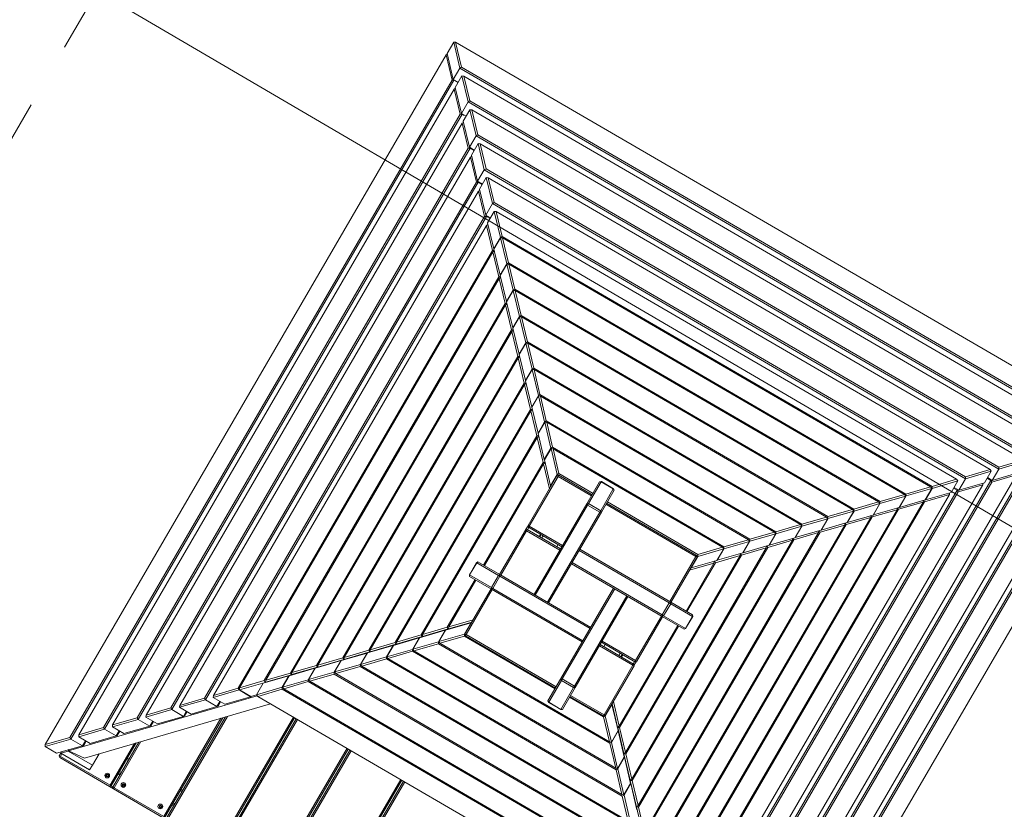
# Model space of a CAD drawing. Extents: x 5477758 to 5478338, y 5918274 to 5918502.
# Tile 66 of 121: x 5477948.74 to 5477950.22, y 5918453.22 to 5918454.4. Entities that reach past the tile are written whole.
import ezdxf

# ---------------------------------------------------------------- set-up
doc = ezdxf.new("R2010")
doc.units = 0
doc.linetypes.add('DASHED', pattern=[19.05, 12.7, -6.35])
doc.layers.get('0').update_dxf_attribs({"color": 8, "linetype": 'CONTINUOUS', "lineweight": 13})
for name, color, linetype, lineweight in [('pomiar', 8, 'CONTINUOUS', 18), ('Widoczne (ISO)', 8, 'CONTINUOUS', 50), ('Widoczne wąskie (ISO)', 7, 'CONTINUOUS', 35)]:
    doc.layers.add(name, color=color, linetype=linetype, lineweight=lineweight)

# ---------------------------------------------------------------- blocks, each defined once
blk = doc.blocks.new('zw$11A0')
at = {"linetype": 'DASHED', "lineweight": 0, "ltscale": 0.01}
blk.add_lwpolyline([(355.47, -15.73, 0.414024), (305.47, 34.23), (189.05, 34.23, 0.414214), (139.05, -15.77), (139.04, -138.19, 0.414239), (189.04, -188.19), (305.36, -188.19, 0.413955), (355.36, -138.24)], format="xyb", close=True, dxfattribs=at)
at = {"layer": 'Widoczne (ISO)', "lineweight": 0}
for p, q in [((189.05, -15.89), (189.32, -15.77)), ((189.05, -15.89), (191.82, -18.79)), ((189.05, -15.89), (189.05, -17.88)), ((189.32, -15.77), (305.08, -15.77)), ((191.97, -18.54), (189.32, -15.77)), ((189.04, -18.14), (189.13, -17.96)), ((189.04, -18.14), (191.7, -20.94)), ((189.04, -137.59), (189.04, -18.14)), ((191.82, -20.78), (189.05, -17.88)), ((191.97, -18.54), (191.82, -18.79)), ((191.82, -18.79), (302.58, -18.79)), ((191.82, -18.79), (191.82, -20.78)), ((302.44, -18.54), (191.97, -18.54)), ((305.36, -18.14), (305.36, -137.59)), ((192.65, -19.66), (192.92, -19.54)), ((192.65, -19.66), (195.42, -22.57)), ((192.65, -19.66), (192.65, -21.65)), ((192.92, -19.54), (301.48, -19.54)), ((195.57, -22.31), (192.92, -19.54)), ((191.7, -20.94), (191.95, -20.79)), ((191.7, -20.94), (191.7, -134.8)), ((191.87, -20.82), (191.82, -20.78)), ((192.65, -20.78), (191.82, -20.78)), ((191.95, -20.79), (191.95, -20.79)), ((191.95, -134.94), (191.95, -20.79)), ((191.95, -20.79), (191.98, -20.79)), ((195.42, -24.56), (192.65, -21.65)), ((192.66, -21.94), (192.75, -21.75)), ((192.66, -21.94), (195.31, -24.74)), ((192.66, -133.79), (192.66, -21.94)), ((301.75, -21.94), (301.75, -133.79)), ((302.45, -20.79), (302.45, -134.94)), ((302.71, -134.8), (302.71, -20.94)), ((195.57, -22.31), (195.42, -22.57)), ((195.42, -22.57), (298.98, -22.57)), ((195.42, -22.57), (195.42, -24.56)), ((298.84, -22.31), (195.57, -22.31)), ((196.52, -23.31), (196.25, -23.44)), ((196.25, -23.44), (199.02, -26.34)), ((196.25, -23.44), (196.25, -25.43)), ((199.17, -26.09), (196.52, -23.31)), ((196.52, -23.31), (297.88, -23.31)), ((195.57, -24.59), (195.31, -24.74)), ((195.31, -24.74), (195.31, -131)), ((196.25, -24.56), (195.42, -24.56)), ((195.47, -24.6), (195.42, -24.56)), ((195.57, -24.59), (195.54, -24.57)), ((195.57, -131.14), (195.57, -24.59)), ((195.57, -24.59), (195.93, -24.59)), ((298.84, -24.59), (298.84, -131.14)), ((299.09, -131), (299.09, -24.74)), ((199.02, -28.33), (196.25, -25.43)), ((196.27, -25.75), (196.37, -25.55)), ((196.27, -129.99), (196.27, -25.75)), ((196.27, -25.75), (198.93, -28.54)), ((199.02, -26.34), (199.17, -26.09)), ((199.02, -26.34), (295.39, -26.34)), ((199.02, -26.34), (199.02, -28.33)), ((295.24, -26.09), (199.17, -26.09)), ((298.13, -25.75), (298.13, -129.99)), ((199.85, -27.21), (200.12, -27.09)), ((199.85, -27.21), (202.62, -30.12)), ((199.85, -27.21), (199.85, -29.2)), ((200.12, -27.09), (294.28, -27.09)), ((202.77, -29.86), (200.12, -27.09)), ((294.28, -27.09), (291.64, -29.86)), ((291.79, -30.12), (294.55, -27.21)), ((199.18, -28.39), (198.93, -28.54)), ((198.93, -28.54), (198.93, -127.19)), ((199.85, -28.33), (199.02, -28.33)), ((199.07, -28.37), (199.02, -28.33)), ((199.18, -28.39), (199.14, -28.35)), ((199.18, -127.34), (199.18, -28.39)), ((199.18, -28.39), (199.85, -28.39)), ((202.62, -32.1), (199.85, -29.2)), ((199.89, -29.55), (199.98, -29.34)), ((294.55, -29.2), (291.79, -32.1)), ((295.22, -28.39), (295.22, -127.34)), ((295.48, -127.19), (295.48, -28.54)), ((199.89, -126.19), (199.89, -29.55)), ((199.89, -29.55), (202.55, -32.34)), ((202.77, -29.86), (202.62, -30.12)), ((202.62, -30.12), (291.79, -30.12)), ((202.62, -30.12), (202.62, -32.1)), ((291.64, -29.86), (202.77, -29.86)), ((203.72, -30.86), (203.45, -30.99)), ((206.37, -33.64), (203.72, -30.86)), ((203.72, -30.86), (290.68, -30.86)), ((290.68, -30.86), (288.04, -33.64)), ((290.68, -30.86), (290.96, -30.99)), ((291.64, -29.86), (291.79, -30.12)), ((291.79, -30.12), (291.79, -32.1)), ((291.86, -32.34), (294.52, -29.55)), ((294.52, -29.55), (294.52, -126.19)), ((202.8, -32.2), (202.55, -32.34)), ((202.55, -32.34), (202.55, -123.39)), ((203.45, -32.1), (202.62, -32.1)), ((202.68, -32.15), (202.62, -32.1)), ((202.8, -32.2), (202.73, -32.13)), ((202.8, -123.54), (202.8, -32.2)), ((202.8, -32.2), (203.45, -32.2)), ((203.45, -30.99), (206.22, -33.89)), ((203.45, -30.99), (203.45, -32.98)), ((288.19, -33.89), (290.96, -30.99)), ((290.96, -30.99), (290.96, -32.98)), ((291.79, -32.1), (290.96, -32.1)), ((291.61, -32.2), (290.96, -32.2)), ((291.67, -32.13), (291.61, -32.2)), ((291.86, -32.34), (291.61, -32.2)), ((291.61, -32.2), (291.61, -123.54)), ((291.73, -32.15), (291.79, -32.1)), ((291.86, -123.39), (291.86, -32.34)), ((206.22, -35.88), (203.45, -32.98)), ((203.5, -33.35), (203.6, -33.14)), ((203.5, -122.39), (203.5, -33.35)), ((203.5, -33.35), (206.16, -36.14)), ((206.22, -33.89), (206.37, -33.64)), ((206.22, -33.89), (288.19, -33.89)), ((206.22, -33.89), (206.22, -35.88)), ((288.04, -33.64), (206.37, -33.64)), ((288.04, -33.64), (288.19, -33.89)), ((290.96, -32.98), (288.19, -35.88)), ((288.19, -33.89), (288.19, -35.88)), ((288.24, -36.14), (290.9, -33.35)), ((290.9, -33.35), (290.8, -33.14)), ((290.9, -33.35), (290.9, -122.39)), ((207.32, -34.64), (207.05, -34.76)), ((207.05, -34.76), (209.82, -37.67)), ((207.05, -34.76), (207.05, -36.75)), ((209.97, -37.41), (207.32, -34.64)), ((207.32, -34.64), (287.09, -34.64)), ((287.09, -34.64), (284.44, -37.41)), ((284.59, -37.67), (287.36, -34.76)), ((287.09, -34.64), (287.36, -34.76)), ((287.36, -34.76), (287.36, -36.75)), ((206.41, -36), (206.16, -36.14)), ((206.16, -36.14), (206.16, -119.59)), ((207.05, -35.88), (206.22, -35.88)), ((206.28, -35.93), (206.22, -35.88)), ((206.41, -36), (206.33, -35.91)), ((206.41, -119.74), (206.41, -36)), ((206.41, -36), (207.05, -36)), ((209.82, -39.65), (207.05, -36.75)), ((287.36, -36.75), (284.59, -39.65)), ((288.19, -35.88), (287.36, -35.88)), ((287.99, -36), (287.36, -36)), ((288.08, -35.91), (287.99, -36)), ((288.24, -36.14), (287.99, -36)), ((287.99, -36), (287.99, -119.74)), ((288.13, -35.93), (288.19, -35.88)), ((288.24, -119.59), (288.24, -36.14)), ((207.12, -37.15), (207.22, -36.93)), ((207.12, -118.58), (207.12, -37.15)), ((207.12, -37.15), (209.78, -39.94)), ((209.82, -37.67), (209.97, -37.41)), ((209.82, -37.67), (209.92, -37.67)), ((209.82, -37.67), (209.82, -39.65)), ((210.12, -37.57), (209.85, -37.7)), ((209.85, -37.7), (212.62, -40.6)), ((209.85, -37.7), (209.85, -39.69)), ((284.44, -37.41), (209.97, -37.41)), ((212.77, -40.35), (210.12, -37.57)), ((210.12, -37.57), (284.29, -37.57)), ((284.29, -37.57), (281.64, -40.35)), ((281.79, -40.6), (284.56, -37.7)), ((284.29, -37.57), (284.56, -37.7)), ((284.44, -37.41), (284.59, -37.67)), ((284.49, -37.67), (284.59, -37.67)), ((284.56, -37.7), (284.56, -39.69)), ((284.59, -37.67), (284.59, -39.65)), ((284.63, -39.94), (287.29, -37.15)), ((287.29, -37.15), (287.18, -36.93)), ((287.29, -37.15), (287.29, -118.58)), ((209.85, -39.65), (209.82, -39.65)), ((209.85, -39.68), (209.82, -39.65)), ((212.62, -42.59), (209.85, -39.69)), ((284.56, -39.69), (281.79, -42.59)), ((284.59, -39.65), (284.56, -39.65)), ((284.56, -39.68), (284.59, -39.65)), ((209.98, -39.83), (209.78, -39.94)), ((209.78, -39.94), (209.78, -115.79)), ((209.93, -40.11), (210.04, -39.88)), ((209.93, -115.63), (209.93, -40.11)), ((209.93, -40.11), (212.59, -42.9)), ((210.03, -39.9), (210.03, -39.87)), ((212.62, -40.6), (212.77, -40.35)), ((212.62, -40.6), (212.72, -40.6)), ((212.62, -40.6), (212.62, -42.59)), ((212.92, -40.51), (212.65, -40.63)), ((212.65, -40.63), (215.42, -43.54)), ((212.65, -40.63), (212.65, -42.62)), ((281.64, -40.35), (212.77, -40.35)), ((215.57, -43.28), (212.92, -40.51)), ((212.92, -40.51), (281.49, -40.51)), ((281.49, -40.51), (278.84, -43.28)), ((278.99, -43.54), (281.76, -40.63)), ((281.49, -40.51), (281.76, -40.63)), ((281.64, -40.35), (281.79, -40.6)), ((281.69, -40.6), (281.79, -40.6)), ((281.76, -40.63), (281.76, -42.62)), ((281.79, -40.6), (281.79, -42.59)), ((281.82, -42.9), (284.47, -40.11)), ((284.47, -40.11), (284.37, -39.88)), ((284.38, -39.87), (284.38, -39.9)), ((284.63, -39.94), (284.42, -39.83)), ((284.47, -40.11), (284.47, -115.63)), ((284.63, -115.79), (284.63, -39.94)), ((212.65, -42.59), (212.62, -42.59)), ((212.65, -42.62), (212.62, -42.59)), ((215.42, -45.52), (212.65, -42.62)), ((281.76, -42.62), (278.99, -45.52)), ((281.79, -42.59), (281.76, -42.59)), ((281.76, -42.62), (281.79, -42.59)), ((212.8, -42.78), (212.59, -42.9)), ((212.59, -42.9), (212.59, -112.83)), ((212.74, -43.06), (212.85, -42.83)), ((212.74, -112.67), (212.74, -43.06)), ((212.74, -43.06), (215.4, -45.86)), ((212.84, -42.85), (212.84, -42.82)), ((215.42, -43.54), (215.57, -43.28)), ((215.42, -43.54), (215.52, -43.54)), ((215.42, -43.54), (215.42, -45.52)), ((215.72, -43.44), (215.45, -43.57)), ((215.45, -43.57), (218.22, -46.47)), ((215.45, -43.57), (215.45, -45.56)), ((278.84, -43.28), (215.57, -43.28)), ((218.36, -46.22), (215.72, -43.44)), ((215.72, -43.44), (278.69, -43.44)), ((278.69, -43.44), (276.04, -46.22)), ((276.19, -46.47), (278.96, -43.57)), ((278.69, -43.44), (278.96, -43.57)), ((278.84, -43.28), (278.99, -43.54)), ((278.89, -43.54), (278.99, -43.54)), ((278.96, -43.57), (278.96, -45.56)), ((278.99, -43.54), (278.99, -45.52)), ((279, -45.86), (281.66, -43.06)), ((281.66, -43.06), (281.55, -42.83)), ((281.56, -42.82), (281.56, -42.85)), ((281.82, -42.9), (281.61, -42.78)), ((281.66, -43.06), (281.66, -112.67)), ((281.82, -112.83), (281.82, -42.9)), ((215.45, -45.52), (215.42, -45.52)), ((215.45, -45.55), (215.42, -45.52)), ((218.22, -48.46), (215.45, -45.56)), ((278.96, -45.56), (276.19, -48.46)), ((278.99, -45.52), (278.96, -45.52)), ((278.96, -45.55), (278.99, -45.52)), ((215.62, -45.73), (215.4, -45.86)), ((215.4, -45.86), (215.4, -109.88)), ((215.56, -46.02), (215.67, -45.78)), ((215.56, -109.71), (215.56, -46.02)), ((215.56, -46.02), (218.21, -48.81)), ((215.65, -45.81), (215.65, -45.77)), ((218.22, -46.47), (218.36, -46.22)), ((218.22, -46.47), (218.32, -46.47)), ((218.22, -46.47), (218.22, -48.46)), ((218.25, -46.5), (218.52, -46.38)), ((218.25, -46.5), (221.02, -49.41)), ((218.25, -46.5), (218.25, -48.49)), ((276.04, -46.22), (218.36, -46.22)), ((218.52, -46.38), (275.89, -46.38)), ((221.16, -49.15), (218.52, -46.38)), ((275.89, -46.38), (273.24, -49.15)), ((273.39, -49.41), (276.16, -46.5)), ((275.89, -46.38), (276.16, -46.5)), ((276.04, -46.22), (276.19, -46.47)), ((276.09, -46.47), (276.19, -46.47)), ((276.16, -46.5), (276.16, -48.49)), ((276.19, -48.81), (278.85, -46.02)), ((276.19, -46.47), (276.19, -48.46)), ((278.85, -46.02), (278.74, -45.78)), ((278.75, -45.77), (278.75, -45.81)), ((279, -45.86), (278.79, -45.73)), ((278.85, -46.02), (278.85, -109.71)), ((279, -109.88), (279, -45.86)), ((218.25, -48.46), (218.22, -48.46)), ((218.25, -48.49), (218.22, -48.46)), ((221.02, -51.4), (218.25, -48.49)), ((276.16, -48.49), (273.39, -51.4)), ((276.19, -48.46), (276.16, -48.46)), ((276.16, -48.49), (276.19, -48.46)), ((218.43, -48.69), (218.21, -48.81)), ((218.21, -48.81), (218.21, -106.92)), ((218.37, -48.98), (218.48, -48.74)), ((218.37, -106.76), (218.37, -48.98)), ((218.37, -48.98), (221.03, -51.77)), ((218.47, -48.77), (218.47, -48.72)), ((221.16, -49.15), (221.02, -49.41)), ((221.02, -49.41), (221.12, -49.41)), ((221.02, -49.41), (221.02, -51.4)), ((221.05, -49.44), (221.32, -49.32)), ((221.05, -49.44), (223.82, -52.34)), ((221.05, -49.44), (221.05, -51.43)), ((273.24, -49.15), (221.16, -49.15)), ((221.32, -49.32), (273.09, -49.32)), ((223.96, -52.09), (221.32, -49.32)), ((273.09, -49.32), (270.44, -52.09)), ((270.59, -52.34), (273.36, -49.44)), ((273.09, -49.32), (273.36, -49.44)), ((273.24, -49.15), (273.39, -49.41)), ((273.29, -49.41), (273.39, -49.41)), ((273.36, -49.44), (273.36, -51.43)), ((273.38, -51.77), (276.04, -48.98)), ((273.39, -49.41), (273.39, -51.4)), ((276.04, -48.98), (275.93, -48.74)), ((275.94, -48.72), (275.94, -48.77)), ((276.19, -48.81), (275.97, -48.69)), ((276.04, -48.98), (276.04, -106.76)), ((276.19, -106.92), (276.19, -48.81)), ((221.05, -51.4), (221.02, -51.4)), ((221.05, -51.42), (221.02, -51.4)), ((223.82, -54.33), (221.05, -51.43)), ((273.36, -51.43), (270.59, -54.33)), ((273.39, -51.4), (273.36, -51.4)), ((273.36, -51.42), (273.39, -51.4)), ((221.25, -51.64), (221.03, -51.77)), ((221.03, -51.77), (221.03, -103.96)), ((221.18, -51.93), (221.29, -51.69)), ((221.18, -103.8), (221.18, -51.93)), ((221.18, -51.93), (223.84, -54.73)), ((221.28, -51.72), (221.28, -51.67)), ((223.96, -52.09), (223.82, -52.34)), ((223.82, -52.34), (223.92, -52.34)), ((223.82, -52.34), (223.82, -54.33)), ((224.12, -52.25), (223.85, -52.38)), ((223.85, -52.38), (226.62, -55.28)), ((223.85, -52.38), (223.85, -54.36)), ((270.44, -52.09), (223.96, -52.09)), ((226.76, -55.03), (224.12, -52.25)), ((224.12, -52.25), (270.29, -52.25)), ((270.29, -52.25), (267.64, -55.03)), ((267.79, -55.28), (270.56, -52.38)), ((270.29, -52.25), (270.56, -52.38)), ((270.44, -52.09), (270.59, -52.34)), ((270.49, -52.34), (270.59, -52.34)), ((270.56, -52.38), (270.56, -54.36)), ((270.57, -54.73), (273.23, -51.93)), ((270.59, -52.34), (270.59, -54.33)), ((273.23, -51.93), (273.11, -51.69)), ((273.13, -51.67), (273.13, -51.72)), ((273.38, -51.77), (273.15, -51.64)), ((273.23, -51.93), (273.23, -103.8)), ((273.38, -103.96), (273.38, -51.77)), ((223.85, -54.33), (223.82, -54.33)), ((223.85, -54.36), (223.82, -54.33)), ((226.62, -57.27), (223.85, -54.36)), ((270.56, -54.36), (267.79, -57.27)), ((270.59, -54.33), (270.56, -54.33)), ((270.56, -54.36), (270.59, -54.33)), ((224.07, -54.6), (223.84, -54.73)), ((223.84, -54.73), (223.84, -101.01)), ((223.99, -54.89), (224.11, -54.64)), ((223.99, -100.84), (223.99, -54.89)), ((223.99, -54.89), (226.65, -57.68)), ((224.09, -54.68), (224.09, -54.62)), ((226.62, -55.28), (226.76, -55.03)), ((226.62, -55.28), (226.72, -55.28)), ((226.62, -55.28), (226.62, -57.27)), ((226.92, -55.19), (226.65, -55.31)), ((226.65, -55.31), (229.42, -58.22)), ((226.65, -55.31), (226.65, -57.3)), ((267.64, -55.03), (226.76, -55.03)), ((229.56, -57.96), (226.92, -55.19)), ((226.92, -55.19), (267.49, -55.19)), ((267.49, -55.19), (264.84, -57.96)), ((264.99, -58.22), (267.76, -55.31)), ((267.49, -55.19), (267.76, -55.31)), ((267.64, -55.03), (267.79, -55.28)), ((267.69, -55.28), (267.79, -55.28)), ((267.76, -57.68), (270.41, -54.89)), ((267.76, -55.31), (267.76, -57.3)), ((267.79, -55.28), (267.79, -57.27)), ((270.41, -54.89), (270.3, -54.64)), ((270.32, -54.62), (270.32, -54.68)), ((270.57, -54.73), (270.34, -54.6)), ((270.41, -54.89), (270.41, -100.84)), ((270.57, -101.01), (270.57, -54.73)), ((226.65, -57.27), (226.62, -57.27)), ((226.65, -57.29), (226.62, -57.27)), ((229.42, -60.2), (226.65, -57.3)), ((267.76, -57.3), (264.99, -60.2)), ((267.79, -57.27), (267.76, -57.27)), ((267.76, -57.29), (267.79, -57.27)), ((226.88, -57.55), (226.65, -57.68)), ((226.65, -57.68), (226.65, -98.05)), ((226.8, -57.85), (226.92, -57.59)), ((226.8, -97.89), (226.8, -57.85)), ((226.8, -57.85), (229.46, -60.64)), ((226.9, -57.64), (226.9, -57.57)), ((229.42, -58.22), (229.56, -57.96)), ((229.42, -58.22), (229.52, -58.22)), ((229.42, -58.22), (229.42, -60.2)), ((229.72, -58.12), (229.45, -58.25)), ((229.45, -58.25), (232.21, -61.15)), ((229.45, -58.25), (229.45, -60.24)), ((264.84, -57.96), (229.56, -57.96)), ((232.36, -60.9), (229.72, -58.12)), ((229.72, -58.12), (264.69, -58.12)), ((264.69, -58.12), (262.04, -60.9)), ((262.19, -61.15), (264.96, -58.25)), ((264.69, -58.12), (264.96, -58.25)), ((264.84, -57.96), (264.99, -58.22)), ((264.89, -58.22), (264.99, -58.22)), ((264.94, -60.64), (267.6, -57.85)), ((264.96, -58.25), (264.96, -60.24)), ((264.99, -58.22), (264.99, -60.2)), ((267.6, -57.85), (267.48, -57.59)), ((267.5, -57.57), (267.5, -57.64)), ((267.76, -57.68), (267.52, -57.55)), ((267.6, -57.85), (267.6, -97.89)), ((267.76, -98.05), (267.76, -57.68)), ((229.45, -60.2), (229.42, -60.2)), ((229.45, -60.23), (229.42, -60.2)), ((232.21, -63.14), (229.45, -60.24)), ((264.96, -60.24), (262.19, -63.14)), ((264.99, -60.2), (264.96, -60.2)), ((264.96, -60.23), (264.99, -60.2)), ((229.7, -60.5), (229.46, -60.64)), ((229.46, -60.64), (229.46, -95.09)), ((229.62, -60.8), (229.74, -60.54)), ((229.62, -94.93), (229.62, -60.8)), ((229.62, -60.8), (232.27, -63.6)), ((229.71, -60.6), (229.71, -60.52)), ((232.21, -61.15), (232.36, -60.9)), ((232.21, -61.15), (232.32, -61.15)), ((232.21, -61.15), (232.21, -63.14)), ((232.52, -61.06), (232.25, -61.18)), ((232.25, -61.18), (235.01, -64.09)), ((232.25, -61.18), (232.25, -63.17)), ((262.04, -60.9), (232.36, -60.9)), ((235.16, -63.83), (232.52, -61.06)), ((232.52, -61.06), (261.89, -61.06)), ((241.06, -61.85), (241.26, -61.69)), ((241.26, -61.73), (241.06, -61.85)), ((241.06, -61.85), (241.06, -65.62)), ((241.26, -61.69), (241.26, -61.73)), ((243.36, -61.69), (241.26, -61.69)), ((241.26, -65.5), (241.26, -61.73)), ((241.26, -61.73), (243.36, -61.73)), ((243.36, -61.69), (243.56, -61.85)), ((243.36, -61.73), (243.36, -61.69)), ((243.56, -61.85), (243.36, -61.73)), ((243.36, -61.73), (243.36, -65.5)), ((243.56, -65.62), (243.56, -61.85)), ((261.89, -61.06), (259.24, -63.83)), ((259.39, -64.09), (262.16, -61.18)), ((262.16, -61.18), (261.89, -61.06)), ((262.04, -60.9), (262.19, -61.15)), ((262.09, -61.15), (262.19, -61.15)), ((262.13, -63.6), (264.79, -60.8)), ((262.16, -61.18), (262.16, -63.17)), ((262.19, -61.15), (262.19, -63.14)), ((264.79, -60.8), (264.67, -60.54)), ((264.69, -60.52), (264.69, -60.6)), ((264.94, -60.64), (264.7, -60.5)), ((264.79, -60.8), (264.79, -94.93)), ((264.94, -95.09), (264.94, -60.64)), ((232.25, -63.14), (232.21, -63.14)), ((232.25, -63.16), (232.21, -63.14)), ((235.01, -66.07), (232.25, -63.17)), ((262.16, -63.17), (259.39, -66.07)), ((262.19, -63.14), (262.16, -63.14)), ((262.16, -63.16), (262.19, -63.14)), ((232.52, -63.46), (232.27, -63.6)), ((232.27, -63.6), (232.27, -81.37)), ((232.43, -63.76), (232.55, -63.49)), ((232.43, -81.37), (232.43, -63.76)), ((232.43, -63.76), (235.06, -66.52)), ((232.53, -63.55), (232.53, -63.46)), ((235.16, -63.83), (235.01, -64.09)), ((235.01, -64.09), (235.24, -64.09)), ((235.01, -64.09), (235.01, -66.07)), ((235.06, -64.27), (235.26, -64.07)), ((235.26, -64.27), (235.06, -64.27)), ((235.06, -64.27), (235.06, -72.87)), ((241.06, -63.83), (235.16, -63.83)), ((235.26, -64.07), (235.26, -64.27)), ((241.06, -64.07), (235.26, -64.07)), ((235.26, -64.27), (241.06, -64.27)), ((235.26, -72.87), (235.26, -64.27)), ((259.24, -63.83), (243.56, -63.83)), ((259.16, -64.07), (243.56, -64.07)), ((243.56, -64.27), (259.16, -64.27)), ((259.16, -64.07), (259.36, -64.27)), ((259.16, -64.27), (259.16, -64.07)), ((259.36, -64.27), (259.16, -64.27)), ((259.16, -64.27), (259.16, -72.07)), ((259.17, -64.09), (259.39, -64.09)), ((259.24, -63.83), (259.39, -64.09)), ((259.36, -66.52), (261.98, -63.76)), ((259.36, -72.07), (259.36, -64.27)), ((259.39, -64.09), (259.39, -66.07)), ((261.98, -63.76), (261.85, -63.49)), ((261.88, -63.46), (261.88, -63.55)), ((262.13, -63.6), (261.89, -63.46)), ((261.98, -63.76), (261.98, -72.07)), ((262.13, -72.07), (262.13, -63.6)), ((235.06, -66.11), (235.01, -66.07)), ((235.06, -66.07), (235.01, -66.07)), ((235.06, -66.11), (235.03, -66.09)), ((241.06, -65.62), (241.26, -65.5)), ((241.26, -65.78), (241.06, -65.62)), ((241.06, -65.62), (241.06, -81.37)), ((241.26, -65.5), (241.26, -65.78)), ((243.36, -65.5), (241.26, -65.5)), ((241.26, -81.37), (241.26, -65.78)), ((241.26, -65.78), (243.36, -65.78)), ((243.36, -65.78), (243.36, -65.5)), ((243.36, -65.5), (243.56, -65.62)), ((243.56, -65.62), (243.36, -65.78)), ((243.36, -65.78), (243.36, -81.37)), ((243.56, -81.37), (243.56, -65.62)), ((259.36, -66.1), (259.39, -66.07)), ((259.39, -66.07), (259.36, -66.07)), ((259.37, -66.09), (259.36, -66.11)), ((259.31, -72.07), (243.56, -72.07)), ((259.15, -72.27), (259.31, -72.07)), ((259.31, -72.07), (259.43, -72.27)), ((263.08, -72.07), (259.31, -72.07)), ((263.08, -72.07), (263.24, -72.27)), ((263.19, -72.27), (263.08, -72.07)), ((235.26, -73.07), (235.06, -72.87)), ((235.06, -72.87), (235.26, -72.87)), ((235.06, -73.67), (235.26, -73.47)), ((235.26, -73.67), (235.06, -73.67)), ((235.06, -73.67), (235.06, -81.37)), ((235.09, -72.9), (235.09, -73.64)), ((235.26, -72.87), (235.26, -73.07)), ((241.06, -72.87), (235.26, -72.87)), ((235.26, -73.07), (241.06, -73.07)), ((235.26, -73.47), (235.26, -73.67)), ((241.06, -73.47), (235.26, -73.47)), ((235.26, -73.67), (241.06, -73.67)), ((235.26, -81.37), (235.26, -73.67)), ((235.34, -73.47), (235.34, -73.07)), ((237.33, -73.07), (237.33, -73.47)), ((237.46, -73.47), (237.46, -73.07)), ((237.78, -73.07), (237.78, -73.47)), ((240.41, -73.07), (240.41, -73.47)), ((243.56, -72.27), (259.15, -72.27)), ((259.43, -72.27), (259.15, -72.27)), ((259.15, -72.27), (259.15, -74.37)), ((259.43, -74.37), (259.43, -72.27)), ((259.43, -72.27), (263.19, -72.27)), ((263.24, -72.27), (263.19, -72.27)), ((263.19, -72.27), (263.19, -74.37)), ((263.24, -74.37), (263.24, -72.27)), ((259.15, -74.37), (243.56, -74.37)), ((243.56, -74.57), (259.31, -74.57)), ((250.86, -74.57), (250.86, -90.33)), ((251.06, -90.17), (251.06, -74.57)), ((253.16, -74.57), (253.16, -90.17)), ((253.36, -90.33), (253.36, -74.57)), ((259.15, -74.37), (259.43, -74.37)), ((259.31, -74.57), (259.15, -74.37)), ((259.16, -74.57), (259.16, -82.27)), ((259.43, -74.37), (259.31, -74.57)), ((259.31, -74.57), (263.08, -74.57)), ((259.36, -82.27), (259.36, -74.57)), ((263.19, -74.37), (259.43, -74.37)), ((261.98, -74.57), (261.98, -91.97)), ((262.13, -92.14), (262.13, -74.57)), ((263.08, -74.57), (263.19, -74.37)), ((263.24, -74.37), (263.08, -74.57)), ((263.19, -74.37), (263.24, -74.37)), ((231.17, -81.57), (231.33, -81.37)), ((231.22, -81.57), (231.17, -81.57)), ((231.17, -81.57), (231.17, -83.67)), ((231.33, -81.37), (231.22, -81.57)), ((231.22, -81.57), (234.98, -81.57)), ((231.22, -83.67), (231.22, -81.57)), ((235.1, -81.37), (231.33, -81.37)), ((234.98, -81.57), (235.1, -81.37)), ((235.26, -81.57), (234.98, -81.57)), ((234.98, -81.57), (234.98, -83.67)), ((235.1, -81.37), (235.26, -81.57)), ((250.86, -81.37), (235.1, -81.37)), ((235.26, -81.57), (250.86, -81.57)), ((235.26, -83.67), (235.26, -81.57)), ((259.16, -82.27), (253.36, -82.27)), ((253.36, -82.47), (259.16, -82.47)), ((254, -82.87), (254, -82.47)), ((256.63, -82.87), (256.63, -82.47)), ((256.94, -82.47), (256.94, -82.87)), ((257.07, -82.87), (257.07, -82.47)), ((259.07, -82.47), (259.07, -82.87)), ((259.16, -82.27), (259.36, -82.27)), ((259.16, -82.47), (259.16, -82.27)), ((259.36, -82.27), (259.16, -82.47)), ((259.32, -83.04), (259.32, -82.31)), ((231.17, -83.67), (231.22, -83.67)), ((231.33, -83.87), (231.17, -83.67)), ((231.22, -83.67), (231.33, -83.87)), ((234.98, -83.67), (231.22, -83.67)), ((231.33, -83.87), (235.1, -83.87)), ((232.27, -83.87), (232.27, -92.14)), ((232.43, -91.97), (232.43, -83.87)), ((235.1, -83.87), (234.98, -83.67)), ((234.98, -83.67), (235.26, -83.67)), ((235.06, -83.87), (235.06, -91.67)), ((235.26, -83.67), (235.1, -83.87)), ((235.1, -83.87), (250.86, -83.87)), ((250.86, -83.67), (235.26, -83.67)), ((235.26, -91.67), (235.26, -83.87)), ((259.16, -82.87), (253.36, -82.87)), ((253.36, -83.07), (259.16, -83.07)), ((259.16, -82.87), (259.36, -83.07)), ((259.16, -83.07), (259.16, -82.87)), ((259.36, -83.07), (259.16, -83.07)), ((259.16, -83.07), (259.16, -91.67)), ((259.36, -91.67), (259.36, -83.07)), ((232.25, -92.66), (235.01, -89.75)), ((235.06, -89.21), (232.43, -91.97)), ((232.56, -92.25), (235.06, -89.62)), ((235.06, -89.71), (235.01, -89.75)), ((235.01, -89.75), (235.06, -89.75)), ((235.01, -91.74), (235.01, -89.75)), ((261.98, -91.97), (259.36, -89.22)), ((259.36, -89.63), (261.85, -92.25)), ((259.36, -89.72), (259.39, -89.75)), ((259.36, -89.75), (259.39, -89.75)), ((259.39, -89.75), (262.16, -92.66)), ((259.39, -91.74), (259.39, -89.75)), ((250.86, -90.33), (251.06, -90.17)), ((251.06, -90.44), (250.86, -90.33)), ((250.86, -90.33), (250.86, -94.1)), ((251.06, -90.17), (251.06, -90.44)), ((253.16, -90.17), (251.06, -90.17)), ((251.06, -94.21), (251.06, -90.44)), ((251.06, -90.44), (253.16, -90.44)), ((253.16, -90.17), (253.36, -90.33)), ((253.16, -90.44), (253.16, -90.17)), ((253.36, -90.33), (253.16, -90.44)), ((253.16, -90.44), (253.16, -94.21)), ((253.36, -94.1), (253.36, -90.33)), ((229.45, -95.6), (232.21, -92.69)), ((232.27, -92.14), (229.62, -94.93)), ((229.74, -95.2), (232.53, -92.28)), ((232.25, -92.66), (232.21, -92.69)), ((232.21, -92.69), (232.25, -92.69)), ((232.21, -94.68), (232.21, -92.69)), ((235.01, -91.74), (232.25, -94.64)), ((232.25, -94.64), (232.25, -92.66)), ((232.27, -92.14), (232.53, -92.28)), ((232.43, -91.97), (232.56, -92.25)), ((232.52, -94.77), (235.16, -91.99)), ((232.53, -92.28), (232.53, -92.18)), ((232.53, -92.28), (232.6, -92.28)), ((232.56, -92.25), (232.64, -92.25)), ((235.16, -91.99), (235.01, -91.74)), ((235.12, -91.74), (235.01, -91.74)), ((235.26, -91.87), (235.06, -91.67)), ((235.06, -91.67), (235.26, -91.67)), ((235.16, -91.99), (250.86, -91.99)), ((235.26, -91.67), (235.26, -91.87)), ((250.86, -91.67), (235.26, -91.67)), ((235.26, -91.87), (250.86, -91.87)), ((259.16, -91.67), (253.36, -91.67)), ((253.36, -91.87), (259.16, -91.87)), ((253.36, -91.99), (259.24, -91.99)), ((259.16, -91.67), (259.36, -91.67)), ((259.16, -91.87), (259.16, -91.67)), ((259.36, -91.67), (259.16, -91.87)), ((259.24, -91.99), (259.39, -91.74)), ((259.24, -91.99), (261.89, -94.77)), ((259.39, -91.74), (259.29, -91.74)), ((262.16, -94.64), (259.39, -91.74)), ((261.85, -92.25), (261.77, -92.25)), ((261.88, -92.28), (261.8, -92.28)), ((261.98, -91.97), (261.85, -92.25)), ((261.88, -92.28), (262.13, -92.14)), ((261.88, -92.18), (261.88, -92.28)), ((261.88, -92.28), (264.66, -95.2)), ((264.79, -94.93), (262.13, -92.14)), ((262.16, -92.66), (262.19, -92.69)), ((262.16, -94.64), (262.16, -92.66)), ((262.16, -92.69), (262.19, -92.69)), ((262.19, -92.69), (264.96, -95.6)), ((262.19, -94.68), (262.19, -92.69)), ((250.86, -94.1), (251.06, -94.21)), ((251.06, -94.26), (250.86, -94.1)), ((251.06, -94.21), (251.06, -94.26)), ((253.16, -94.21), (251.06, -94.21)), ((251.06, -94.26), (253.16, -94.26)), ((253.36, -94.1), (253.16, -94.26)), ((253.16, -94.21), (253.36, -94.1)), ((253.16, -94.26), (253.16, -94.21)), ((226.65, -98.54), (229.42, -95.63)), ((229.46, -95.09), (226.8, -97.89)), ((226.93, -98.16), (229.71, -95.24)), ((229.45, -95.61), (229.42, -95.63)), ((229.42, -95.63), (229.45, -95.63)), ((229.42, -97.62), (229.42, -95.63)), ((232.21, -94.68), (229.45, -97.59)), ((229.45, -97.59), (229.45, -95.6)), ((229.46, -95.09), (229.71, -95.24)), ((229.62, -94.93), (229.74, -95.2)), ((229.71, -95.24), (229.71, -95.14)), ((229.71, -95.24), (229.79, -95.24)), ((229.72, -97.71), (232.36, -94.93)), ((229.74, -95.2), (229.82, -95.2)), ((232.32, -94.68), (232.21, -94.68)), ((232.36, -94.93), (232.21, -94.68)), ((232.25, -94.64), (232.52, -94.77)), ((232.36, -94.93), (262.04, -94.93)), ((261.89, -94.77), (232.52, -94.77)), ((261.89, -94.77), (262.16, -94.64)), ((262.19, -94.68), (262.04, -94.93)), ((262.04, -94.93), (264.69, -97.71)), ((262.19, -94.68), (262.09, -94.68)), ((264.96, -97.59), (262.19, -94.68)), ((264.66, -95.2), (264.58, -95.2)), ((264.69, -95.24), (264.61, -95.24)), ((264.79, -94.93), (264.66, -95.2)), ((264.69, -95.24), (264.94, -95.09)), ((264.69, -95.14), (264.69, -95.24)), ((264.69, -95.24), (267.47, -98.16)), ((267.6, -97.89), (264.94, -95.09)), ((264.96, -97.59), (264.96, -95.6)), ((264.96, -95.61), (264.99, -95.63)), ((264.96, -95.63), (264.99, -95.63)), ((264.99, -95.63), (267.76, -98.54)), ((264.99, -97.62), (264.99, -95.63)), ((223.85, -101.48), (226.62, -98.57)), ((226.65, -98.05), (223.99, -100.84)), ((224.12, -101.12), (226.9, -98.19)), ((226.65, -98.55), (226.62, -98.57)), ((226.62, -98.57), (226.65, -98.57)), ((226.62, -100.56), (226.62, -98.57)), ((229.42, -97.62), (226.65, -100.53)), ((226.65, -98.05), (226.9, -98.19)), ((226.65, -100.53), (226.65, -98.54)), ((226.8, -97.89), (226.93, -98.16)), ((226.9, -98.19), (226.9, -98.1)), ((226.9, -98.19), (226.98, -98.19)), ((226.92, -100.65), (229.56, -97.87)), ((226.93, -98.16), (227.01, -98.16)), ((229.52, -97.62), (229.42, -97.62)), ((229.56, -97.87), (229.42, -97.62)), ((229.72, -97.71), (229.45, -97.59)), ((229.56, -97.87), (264.84, -97.87)), ((264.69, -97.71), (229.72, -97.71)), ((264.69, -97.71), (264.96, -97.59)), ((264.99, -97.62), (264.84, -97.87)), ((264.84, -97.87), (267.49, -100.65)), ((264.99, -97.62), (264.89, -97.62)), ((267.76, -100.53), (264.99, -97.62)), ((267.47, -98.16), (267.4, -98.16)), ((267.5, -98.19), (267.43, -98.19)), ((267.6, -97.89), (267.47, -98.16)), ((267.5, -98.19), (267.76, -98.05)), ((267.5, -98.1), (267.5, -98.19)), ((267.5, -98.19), (270.29, -101.12)), ((270.41, -100.84), (267.76, -98.05)), ((267.76, -100.53), (267.76, -98.54)), ((267.76, -98.55), (267.79, -98.57)), ((267.76, -98.57), (267.79, -98.57)), ((267.79, -98.57), (270.56, -101.48)), ((267.79, -100.56), (267.79, -98.57)), ((221.05, -104.43), (223.82, -101.52)), ((223.84, -101.01), (221.18, -103.8)), ((221.31, -104.08), (224.09, -101.15)), ((223.85, -101.49), (223.82, -101.52)), ((223.82, -101.52), (223.85, -101.52)), ((223.82, -103.5), (223.82, -101.52)), ((223.84, -101.01), (224.09, -101.15)), ((226.62, -100.56), (223.85, -103.47)), ((223.85, -103.47), (223.85, -101.48)), ((223.99, -100.84), (224.12, -101.12)), ((224.09, -101.15), (224.09, -101.05)), ((224.09, -101.15), (224.16, -101.15)), ((224.12, -103.6), (226.76, -100.82)), ((224.12, -101.12), (224.19, -101.12)), ((226.72, -100.56), (226.62, -100.56)), ((226.76, -100.82), (226.62, -100.56)), ((226.92, -100.65), (226.65, -100.53)), ((226.76, -100.82), (267.64, -100.82)), ((267.49, -100.65), (226.92, -100.65)), ((267.49, -100.65), (267.76, -100.53)), ((267.79, -100.56), (267.64, -100.82)), ((267.64, -100.82), (270.29, -103.6)), ((267.79, -100.56), (267.69, -100.56)), ((270.56, -103.47), (267.79, -100.56)), ((270.29, -101.12), (270.21, -101.12)), ((270.32, -101.15), (270.24, -101.15)), ((270.41, -100.84), (270.29, -101.12)), ((270.32, -101.15), (270.57, -101.01)), ((270.32, -101.05), (270.32, -101.15)), ((270.32, -101.15), (273.1, -104.08)), ((273.23, -103.8), (270.57, -101.01)), ((218.25, -107.37), (221.02, -104.46)), ((221.03, -103.96), (218.37, -106.76)), ((218.5, -107.03), (221.28, -104.11)), ((221.05, -104.43), (221.02, -104.46)), ((221.02, -104.46), (221.05, -104.46)), ((221.02, -106.45), (221.02, -104.46)), ((221.03, -103.96), (221.28, -104.11)), ((223.82, -103.5), (221.05, -106.41)), ((221.05, -106.41), (221.05, -104.43)), ((221.18, -103.8), (221.31, -104.08)), ((221.28, -104.11), (221.28, -104.01)), ((221.28, -104.11), (221.35, -104.11)), ((221.31, -104.08), (221.38, -104.08)), ((221.32, -106.54), (223.96, -103.76)), ((223.92, -103.5), (223.82, -103.5)), ((223.96, -103.76), (223.82, -103.5)), ((224.12, -103.6), (223.85, -103.47)), ((223.96, -103.76), (270.44, -103.76)), ((270.29, -103.6), (224.12, -103.6)), ((215.45, -110.31), (218.22, -107.4)), ((218.21, -106.92), (215.56, -109.71)), ((215.68, -109.99), (218.47, -107.06)), ((218.21, -106.92), (218.47, -107.06)), ((218.25, -107.37), (218.22, -107.4)), ((218.22, -107.4), (218.25, -107.4)), ((218.22, -109.39), (218.22, -107.4)), ((221.02, -106.45), (218.25, -109.35)), ((218.25, -109.35), (218.25, -107.37)), ((218.37, -106.76), (218.5, -107.03)), ((218.47, -107.06), (218.47, -106.97)), ((218.47, -107.06), (218.54, -107.06)), ((218.5, -107.03), (218.57, -107.03)), ((218.52, -109.48), (221.16, -106.7)), ((221.12, -106.45), (221.02, -106.45)), ((221.16, -106.7), (221.02, -106.45)), ((221.32, -106.54), (221.05, -106.41)), ((221.16, -106.7), (273.24, -106.7)), ((273.09, -106.54), (221.32, -106.54)), ((212.65, -113.25), (215.42, -110.34)), ((215.4, -109.88), (212.74, -112.67)), ((212.87, -112.95), (215.65, -110.02)), ((215.4, -109.88), (215.65, -110.02)), ((215.45, -110.32), (215.42, -110.34)), ((215.42, -110.34), (215.45, -110.34)), ((215.42, -112.33), (215.42, -110.34)), ((218.22, -109.39), (215.45, -112.3)), ((215.45, -112.3), (215.45, -110.31)), ((215.56, -109.71), (215.68, -109.99)), ((215.65, -110.02), (215.65, -109.92)), ((215.65, -110.02), (215.72, -110.02)), ((215.68, -109.99), (215.75, -109.99)), ((215.72, -112.42), (218.36, -109.64)), ((218.32, -109.39), (218.22, -109.39)), ((218.36, -109.64), (218.22, -109.39)), ((218.52, -109.48), (218.25, -109.35)), ((218.36, -109.64), (276.04, -109.64)), ((275.89, -109.48), (218.52, -109.48)), ((212.59, -112.83), (209.93, -115.63)), ((210.06, -115.9), (212.84, -112.98)), ((212.59, -112.83), (212.84, -112.98)), ((215.42, -112.33), (212.65, -115.24)), ((212.65, -115.24), (212.65, -113.25)), ((212.74, -112.67), (212.87, -112.95)), ((212.84, -112.98), (212.84, -112.88)), ((212.84, -112.98), (212.91, -112.98)), ((212.87, -112.95), (212.94, -112.95)), ((212.92, -115.36), (215.57, -112.58)), ((215.52, -112.33), (215.42, -112.33)), ((215.57, -112.58), (215.42, -112.33)), ((215.72, -112.42), (215.45, -112.3)), ((215.57, -112.58), (278.84, -112.58)), ((278.69, -112.42), (215.72, -112.42)), ((192.52, -136.65), (212.81, -115.31)), ((215.14, -115.36), (195.14, -136.39)), ((209.78, -115.79), (207.12, -118.58)), ((207.25, -118.86), (210.03, -115.93)), ((212.03, -115.93), (209.25, -118.86)), ((209.78, -115.79), (210.03, -115.93)), ((209.93, -115.63), (210.06, -115.9)), ((210.03, -115.93), (210.03, -115.84)), ((210.03, -115.93), (212.03, -115.93)), ((210.06, -115.9), (212.06, -115.9)), ((212.03, -115.9), (212.03, -115.93)), ((212.05, -115.9), (212.03, -115.93)), ((212.68, -115.25), (212.06, -115.9)), ((212.92, -115.36), (212.65, -115.24)), ((281.49, -115.36), (212.92, -115.36)), ((219.1, -115.36), (219.1, -137.99)), ((219.3, -137.99), (219.3, -115.36)), ((219.6, -115.36), (219.6, -137.99)), ((219.8, -137.99), (219.8, -115.36)), ((228.4, -115.36), (228.4, -137.99)), ((228.6, -137.99), (228.6, -115.36)), ((228.9, -115.36), (228.9, -137.99)), ((229.1, -137.99), (229.1, -115.36)), ((237.7, -115.36), (237.7, -137.99)), ((237.9, -137.99), (237.9, -115.36)), ((238.2, -115.36), (238.2, -137.99)), ((238.4, -137.99), (238.4, -115.36)), ((207.12, -118.58), (207.25, -118.86)), ((207.25, -118.86), (209.25, -118.86)), ((208.41, -118.86), (208.41, -119.74)), ((208.54, -119.59), (208.54, -118.86)), ((206.16, -119.59), (203.5, -122.39)), ((203.63, -122.66), (206.41, -119.74)), ((208.41, -119.74), (205.63, -122.66)), ((206.16, -119.59), (206.41, -119.74)), ((206.41, -119.74), (208.41, -119.74)), ((208.54, -119.59), (208.41, -119.74)), ((210, -137.99), (210, -120.76)), ((210.3, -120.45), (210.3, -137.99)), ((210.5, -137.99), (210.5, -120.24)), ((203.5, -122.39), (203.63, -122.66)), ((209.8, -120.97), (209.8, -137.99)), ((202.55, -123.39), (199.89, -126.19)), ((200.02, -126.46), (202.8, -123.54)), ((204.8, -123.54), (202.01, -126.46)), ((202.55, -123.39), (202.8, -123.54)), ((202.8, -123.54), (204.8, -123.54)), ((203.63, -122.66), (205.63, -122.66)), ((204.8, -122.66), (204.8, -123.54)), ((204.92, -123.39), (204.8, -123.54)), ((204.92, -123.39), (204.92, -122.66)), ((199.89, -126.19), (200.02, -126.46)), ((200.02, -126.46), (202.01, -126.46)), ((201.18, -126.46), (201.18, -127.34)), ((201.31, -127.19), (201.31, -126.46)), ((198.93, -127.19), (196.27, -129.99)), ((196.4, -130.26), (199.18, -127.34)), ((201.18, -127.34), (198.4, -130.26)), ((198.93, -127.19), (199.18, -127.34)), ((199.18, -127.34), (201.18, -127.34)), ((201.31, -127.19), (201.18, -127.34)), ((195.31, -131), (192.66, -133.79)), ((192.79, -134.07), (195.57, -131.14)), ((197.56, -131.14), (194.78, -134.07)), ((195.31, -131), (195.57, -131.14)), ((195.57, -131.14), (197.56, -131.14)), ((196.27, -129.99), (196.4, -130.26)), ((196.4, -130.26), (198.4, -130.26)), ((197.56, -130.26), (197.56, -131.14)), ((197.69, -131), (197.56, -131.14)), ((197.69, -131), (197.69, -130.26)), ((200.5, -130.75), (200.5, -137.99)), ((200.7, -137.99), (200.7, -130.54)), ((201, -130.23), (201, -137.99)), ((201.2, -137.99), (201.2, -130.02)), ((192.66, -133.79), (192.79, -134.07)), ((192.79, -134.07), (194.78, -134.07)), ((193.95, -134.07), (193.95, -134.94)), ((194.08, -134.8), (194.08, -134.07)), ((201, -133.19), (200.7, -133.19)), ((200.7, -133.39), (201, -133.39)), ((210.3, -133.19), (210, -133.19)), ((210, -133.39), (210.3, -133.39)), ((191.7, -134.8), (189.04, -137.59)), ((189.17, -137.87), (191.95, -134.94)), ((193.95, -134.94), (191.17, -137.87)), ((191.7, -134.8), (191.95, -134.94)), ((191.95, -134.94), (193.95, -134.94)), ((194.08, -134.8), (193.95, -134.94)), ((196.7, -134.75), (196.7, -136.73)), ((201, -135.49), (200.7, -135.49)), ((210.3, -135.49), (210, -135.49)), ((191.7, -137.54), (192.52, -136.73)), ((195.14, -136.39), (192.52, -136.65)), ((192.52, -136.73), (192.52, -136.45)), ((192.52, -136.45), (192.52, -136.65)), ((192.52, -136.73), (196.7, -136.73)), ((196.7, -136.73), (196.7, -137.54)), ((199.2, -136.94), (199.3, -136.88)), ((199.3, -137), (199.2, -136.94)), ((199.3, -136.88), (199.3, -136.77)), ((199.3, -136.77), (199.4, -136.83)), ((199.3, -137.12), (199.3, -137)), ((199.4, -137.06), (199.3, -137.12)), ((199.4, -136.83), (199.5, -136.77)), ((199.5, -137.12), (199.4, -137.06)), ((199.5, -136.77), (199.5, -136.88)), ((199.5, -136.88), (199.6, -136.94)), ((199.6, -136.94), (199.5, -137)), ((199.5, -137), (199.5, -137.12)), ((201, -135.69), (200.7, -135.69)), ((200.7, -135.69), (201, -135.69)), ((200.7, -135.89), (201, -135.89)), ((202, -136.94), (202.1, -136.88)), ((202.1, -137), (202, -136.94)), ((202.1, -136.88), (202.1, -136.77)), ((202.1, -136.77), (202.2, -136.83)), ((202.1, -137.12), (202.1, -137)), ((202.2, -137.06), (202.1, -137.12)), ((202.2, -136.83), (202.3, -136.77)), ((202.3, -137.12), (202.2, -137.06)), ((202.3, -136.77), (202.3, -136.88)), ((202.3, -136.88), (202.4, -136.94)), ((202.4, -136.94), (202.3, -137)), ((202.3, -137), (202.3, -137.12)), ((208.4, -136.94), (208.5, -136.88)), ((208.5, -137), (208.4, -136.94)), ((208.5, -136.88), (208.5, -136.77)), ((208.5, -136.77), (208.6, -136.83)), ((208.5, -137.12), (208.5, -137)), ((208.6, -137.06), (208.5, -137.12)), ((208.6, -136.83), (208.7, -136.77)), ((208.7, -137.12), (208.6, -137.06)), ((208.7, -136.77), (208.7, -136.88)), ((208.7, -136.88), (208.8, -136.94)), ((208.8, -136.94), (208.7, -137)), ((208.7, -137), (208.7, -137.12)), ((210.3, -135.69), (210, -135.69)), ((210, -135.69), (210.3, -135.69)), ((210, -135.89), (210.3, -135.89)), ((189.04, -137.59), (189.17, -137.87)), ((189.17, -137.87), (191.17, -137.87)), ((191.7, -137.54), (191.7, -137.3)), ((191.7, -137.54), (191.7, -137.99)), ((191.7, -137.54), (196.7, -137.54)), ((191.8, -138.09), (191.7, -137.99)), ((191.9, -137.99), (191.8, -138.09)), ((191.9, -138.19), (191.8, -138.09)), ((191.9, -137.99), (191.9, -137.54)), ((200.5, -137.99), (191.9, -137.99)), ((191.9, -138.19), (200.5, -138.19)), ((200.6, -138.09), (200.5, -137.99)), ((200.6, -138.09), (200.5, -138.19)), ((200.5, -138.19), (201.2, -138.19)), ((200.7, -137.99), (200.6, -138.09)), ((201, -137.99), (200.7, -137.99)), ((201.1, -138.09), (201, -137.99)), ((201.2, -137.99), (201.1, -138.09)), ((201.2, -138.19), (201.1, -138.09)), ((209.8, -137.99), (201.2, -137.99)), ((201.2, -138.19), (209.8, -138.19))]:
    blk.add_line(p, q, dxfattribs=at)
for centre in [(199.4, -136.94), (202.3, -136.94), (208.7, -136.94)]:
    blk.add_circle(centre, 0.2, dxfattribs=at)
at = {"layer": 'Widoczne wąskie (ISO)', "lineweight": 0}
for centre in [(199.4, -136.94), (202.2, -136.94), (208.6, -136.94)]:
    blk.add_circle(centre, 0.355, dxfattribs=at)

msp = doc.modelspace()

# ---------------------------------------------------------------- linework, layer by layer
at = {"layer": 'pomiar', "linetype": 'Continuous', "lineweight": 18, "flags": 128}
msp.add_lwpolyline([(5477946.519, 5918455.814), (5477954.984, 5918450.859), (5477958.74, 5918457.26)], dxfattribs=at)

# ---------------------------------------------------------------- block references
at = {"lineweight": -2, "xscale": 0.00998084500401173, "yscale": 0.00998084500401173, "zscale": 0.00998084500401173, "rotation": 329.825700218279}
msp.add_blockref('zw$11A0', (5477947.8406, 5918455.4539), dxfattribs=at)

doc.saveas('drawing.dxf')
